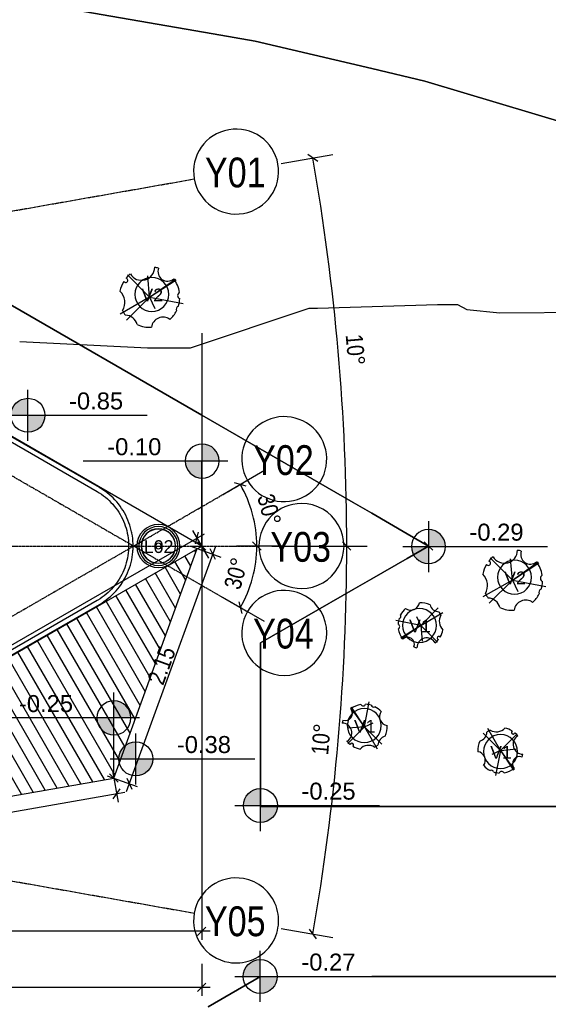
# Model space of a CAD drawing. Extents: x 109676 to 150640, y -94043 to -57043.
# Tile 37 of 39: x 138014 to 142677, y -79588 to -70898. Entities that reach past the tile are written whole.
import ezdxf

# ---------------------------------------------------------------- set-up
doc = ezdxf.new("R2010")
doc.units = 0
doc.linetypes.add('_TRAÇO_-_PONTO', pattern=[16, 12, -2, 0, -2])
doc.layers.get('0').update_dxf_attribs({"linetype": 'CONTINUOUS'})
doc.layers.get('DEFPOINTS').update_dxf_attribs({"linetype": 'CONTINUOUS'})
for name, color, linetype in [('A-ANNO-DIMS', 1, 'CONTINUOUS'), ('A-DETL-MLIN', 3, 'CONTINUOUS'), ('A-FLOR-HRAL', 1, 'CONTINUOUS'), ('A-FLOR-OTLN', 6, 'CONTINUOUS'), ('A-FLOR-PATT', 8, 'CONTINUOUS'), ('C-TOPO', 2, 'CONTINUOUS'), ('C-TOPO-MAJR', 2, 'CONTINUOUS'), ('E-LITE-EQPM', 4, 'CONTINUOUS'), ('E-LITE-IDEN', 1, 'CONTINUOUS'), ('L-PLNT-BEDS', 3, 'CONTINUOUS'), ('L-PLNT-IDEN', 3, 'CONTINUOUS'), ('S-GRID', 1, 'CONTINUOUS')]:
    doc.layers.add(name, color=color, linetype=linetype)
doc.styles.add('ARIAL', font='arial.ttf', dxfattribs={"height": 112.5})
doc.styles.add('ARIAL_1', font='arial.ttf', dxfattribs={"height": 150})
doc.styles.add('ARIAL_NARROW', font='ARIALN.TTF', dxfattribs={"height": 262.5})
doc.styles.add('ARIAL_NARROW_2', font='ARIALN.TTF', dxfattribs={"height": 150})
doc.dimstyles.new('DIAGONAL_-_2_0MM_ARIAL', dxfattribs={"dimscale": 304.8, "dimtxt": 153.514646, "dimasz": 0.246063, "dimexe": 0.246063, "dimexo": 0.0625, "dimgap": 0.036909, "dimtad": 1, "dimlfac": 0.001, "dimrnd": 0.01, "dimzin": 0, "dimtxsty": 'ARIAL_NARROW_2', "dimblk1": 'OBLIQUE', "dimblk2": 'OBLIQUE', "dimsah": 1, "dimcen": 0.09, "dimdle": 0.246063, "dimazin": 3, "dimtfac": 1, "dimtdec": 4, "dimtix": 1, "dimtmove": 0, "dimatfit": 3, "dimtvp": 1, "dimtolj": 1, "dimtzin": 0})
doc.dimstyles.new('DIAGONAL_-_2_0MM_ARIAL_1', dxfattribs={"dimscale": 304.8, "dimtxt": 153.514646, "dimasz": 0.246063, "dimexe": 0.246063, "dimexo": 0.0625, "dimgap": 0.036909, "dimtad": 1, "dimlfac": 0.001, "dimrnd": 0.01, "dimzin": 0, "dimtxsty": 'ARIAL_NARROW_2', "dimblk1": 'OBLIQUE', "dimblk2": 'OBLIQUE', "dimsah": 1, "dimcen": 0.09, "dimdle": 0.246063, "dimazin": 3, "dimtfac": 1, "dimtdec": 4, "dimtix": 1, "dimtmove": 0, "dimatfit": 3, "dimtvp": 1, "dimtolj": 1, "dimtzin": 0})
doc.dimstyles.new('DIAGONAL_-_2_5MM_ARIAL_1', dxfattribs={"dimscale": 304.8, "dimtxt": 153.514646, "dimasz": 0.246063, "dimexe": 0.590551, "dimexo": 0.369094, "dimgap": 0.246063, "dimtad": 1, "dimlfac": 0.001, "dimrnd": 0.01, "dimzin": 0, "dimtxsty": 'ARIAL_NARROW_2', "dimblk1": 'OBLIQUE', "dimblk2": 'OBLIQUE', "dimsah": 1, "dimcen": 0.09, "dimdle": 0.590551, "dimazin": 3, "dimtfac": 1, "dimtdec": 4, "dimtix": 1, "dimtmove": 0, "dimatfit": 3, "dimtvp": 1, "dimtolj": 1, "dimtzin": 0})
doc.dimstyles.new('DIAGONAL_-_2_5MM_ARIAL_2', dxfattribs={"dimscale": 304.8, "dimtxt": 153.514646, "dimasz": 0.246063, "dimexe": 0.590551, "dimexo": 0.369094, "dimgap": 0.246063, "dimtad": 1, "dimlfac": 0.001, "dimrnd": 0.01, "dimzin": 0, "dimtxsty": 'ARIAL_NARROW_2', "dimblk1": 'OBLIQUE', "dimblk2": 'OBLIQUE', "dimsah": 1, "dimcen": 0.09, "dimdle": 0.590551, "dimazin": 3, "dimtfac": 1, "dimtdec": 4, "dimtix": 1, "dimtmove": 0, "dimatfit": 3, "dimtvp": 1, "dimtolj": 1, "dimtzin": 0})
doc.dimstyles.new('DIAGONAL_-_2_5MM_ARIAL_3', dxfattribs={"dimscale": 304.8, "dimtxt": 153.514646, "dimasz": 0.246063, "dimexe": 0.590551, "dimexo": 0.369094, "dimgap": 0.246063, "dimtad": 1, "dimlfac": 0.001, "dimrnd": 0.01, "dimzin": 0, "dimtxsty": 'ARIAL_NARROW_2', "dimblk1": 'OBLIQUE', "dimblk2": 'OBLIQUE', "dimsah": 1, "dimcen": 0.09, "dimdle": 0.590551, "dimazin": 3, "dimtfac": 1, "dimtdec": 4, "dimtix": 1, "dimtmove": 0, "dimatfit": 3, "dimtvp": 1, "dimtolj": 1, "dimtzin": 0})
doc.dimstyles.new('DIAGONAL_-_2_5MM_ARIAL_4', dxfattribs={"dimscale": 304.8, "dimtxt": 153.514646, "dimasz": 0.246063, "dimexe": 0.590551, "dimexo": 0.369094, "dimgap": 0.246063, "dimtad": 1, "dimlfac": 0.001, "dimrnd": 0.01, "dimzin": 0, "dimtxsty": 'ARIAL_NARROW_2', "dimblk1": 'OBLIQUE', "dimblk2": 'OBLIQUE', "dimsah": 1, "dimcen": 0.09, "dimdle": 0.590551, "dimazin": 3, "dimtfac": 1, "dimtdec": 4, "dimtix": 1, "dimtmove": 0, "dimatfit": 3, "dimtvp": 1, "dimtolj": 1, "dimtzin": 0})

# ---------------------------------------------------------------- blocks, each defined once
blk = doc.blocks.new('RPC_VEGETAÇÃO_-_TROPICAL_0')
at = {"layer": 'L-PLNT-BEDS'}
for q in [(-112.1, 190.7), (-153.1, 149.6), (147.4, 143.7), (141.2, 8.7), (-75.5, -38.8), (-42.9, -224.5), (113.6, -178.4), (119.6, -174.3)]:
    blk.add_line((0.1, -3.6), q, dxfattribs=at)
for centre, radius, start, end in [((0.1, -3.6), 200, 116.66959, 126.64874), ((-35.9, 262.8), 102.9, 238.46574, 316.91228), ((0.1, -3.6), 200, 58.80801, 78.70842), ((-203.5, 160.1), 84.2, 284.57613, 357.80784), ((111.2, 155.1), 14.5, 121.29669, 348.70331), ((197.2, 49.2), 86.3, 119.9838, 270.0162), ((0.1, -3.6), 200, 39.64798, 51.19199), ((0.1, -3.6), 200, 155.73523, 183.40242), ((-210, -91.9), 77.1, 323.3668, 82.22601), ((168.5, -121.5), 62.8, 68.9276, 221.0724), ((0.1, -3.6), 200, 342.74241, 350.35202), ((0.1, -3.6), 200, 222.19039, 242.62092), ((0.1, -3.6), 200, 279.00579, 307.25759), ((-81.7, -200.8), 22.1, 17.36476, 117.58763), ((0.1, -3.6), 200, 252.33148, 266.99421), ((11, -212), 23.1, 28.15183, 157.84817)]:
    blk.add_arc(centre, radius, start, end, dxfattribs=at)
blk = doc.blocks.new('RPC_VEGETAÇÃO_-_TROPICAL_1')
at = {"layer": 'L-PLNT-BEDS'}
for q in [(-204.2, 199.5), (-149.5, 254.2), (196.5, 191.6), (188.3, 11.7), (-100.6, -51.8), (-57.2, -299.3), (151.5, -237.9), (159.4, -232.3)]:
    blk.add_line((0.1, -4.8), q, dxfattribs=at)
for centre, radius, start, end in [((-271.3, 213.4), 112.3, 284.57613, 357.80784), ((0.1, -4.8), 266.7, 116.66959, 126.64874), ((-47.9, 350.4), 137.2, 238.46574, 316.91228), ((0.1, -4.8), 266.7, 58.80801, 78.70842), ((148.2, 206.8), 19.3, 121.29669, 348.70331), ((0.1, -4.8), 266.7, 39.64798, 51.19199), ((0.1, -4.8), 266.7, 155.73523, 183.40242), ((262.9, 65.6), 115.1, 119.9838, 270.0162), ((-280, -122.5), 102.8, 323.3668, 82.22601), ((224.6, -162), 83.7, 68.9276, 221.0724), ((0.1, -4.8), 266.7, 342.74241, 350.35202), ((0.1, -4.8), 266.7, 222.19039, 242.62092), ((-108.9, -267.7), 29.4, 17.36476, 117.58763), ((0.1, -4.8), 266.7, 252.33148, 266.99421), ((14.7, -282.7), 30.8, 28.15183, 157.84817), ((0.1, -4.8), 266.7, 279.00579, 307.25759)]:
    blk.add_arc(centre, radius, start, end, dxfattribs=at)
blk = doc.blocks.new('RAILING_-_RAILING-4110861-')
at = {"layer": 'A-FLOR-HRAL'}
for p, q in [((134805.8, -73050.8), (134807.7, -73047.4)), ((138237.9, -75027.7), (134807.7, -73047.4)), ((134888.1, -73140), (134947.4, -73174.2)), ((134947.4, -73174.2), (138217.9, -75062.4)), ((138217.9, -76023.7), (135653.8, -77504.1)), ((135673.8, -77538.7), (138237.9, -76058.3)), ((135673.8, -77538.7), (135653.8, -77504.1))]:
    blk.add_line(p, q, dxfattribs=at)
at = {"layer": 'A-FLOR-HRAL', "flags": 128}
for points in [[(138217.9, -75062.4), (138236.9, -75073.9), (138255.4, -75086.1), (138273.4, -75099.1), (138290.9, -75112.7), (138307.8, -75127.1), (138324.2, -75142.1), (138339.9, -75157.8), (138355, -75174.1), (138369.4, -75190.9), (138383.1, -75208.4), (138396.2, -75226.4), (138408.5, -75244.8), (138420, -75263.8), (138430.8, -75283.2), (138440.8, -75303), (138450, -75323.2), (138458.4, -75343.8), (138465.9, -75364.7), (138472.6, -75385.8), (138478.5, -75407.2), (138483.5, -75428.9), (138487.6, -75450.7), (138490.9, -75472.6), (138493.3, -75494.7), (138494.8, -75516.8), (138495.4, -75539), (138495.1, -75561.2), (138493.9, -75583.4), (138491.8, -75605.5), (138488.9, -75627.5), (138485.1, -75649.4), (138480.4, -75671.1), (138474.8, -75692.6), (138468.4, -75713.8), (138461.2, -75734.8), (138453.1, -75755.5), (138444.2, -75775.8), (138434.5, -75795.8), (138424, -75815.3), (138412.7, -75834.4), (138400.7, -75853.1), (138387.9, -75871.3), (138374.4, -75888.9), (138360.2, -75906), (138345.4, -75922.5), (138329.9, -75938.4), (138313.8, -75953.6), (138297.1, -75968.2), (138279.8, -75982.2), (138261.9, -75995.4), (138243.6, -76007.9), (138224.8, -76019.6), (138217.9, -76023.7)], [(138237.9, -76058.3), (138258.2, -76046), (138278.1, -76032.9), (138297.4, -76019), (138316.2, -76004.3), (138334.3, -75988.9), (138351.8, -75972.8), (138368.7, -75956), (138384.9, -75938.6), (138400.3, -75920.5), (138415, -75901.8), (138429, -75882.5), (138442.2, -75862.7), (138454.6, -75842.4), (138466.1, -75821.6), (138476.9, -75800.3), (138486.7, -75778.7), (138495.7, -75756.6), (138503.8, -75734.3), (138511, -75711.6), (138517.3, -75688.6), (138522.6, -75665.4), (138527.1, -75642), (138530.6, -75618.5), (138533.1, -75594.8), (138534.7, -75571.1), (138535.4, -75547.3), (138535, -75523.5), (138533.8, -75499.7), (138531.6, -75476.1), (138528.4, -75452.5), (138524.3, -75429), (138519.3, -75405.8), (138513.4, -75382.7), (138506.5, -75359.9), (138498.7, -75337.4), (138490.1, -75315.3), (138480.5, -75293.5), (138470.1, -75272.1), (138458.8, -75251.1), (138446.7, -75230.6), (138433.8, -75210.6), (138420.2, -75191.1), (138405.7, -75172.2), (138390.5, -75153.9), (138374.6, -75136.2), (138358, -75119.2), (138340.7, -75102.8), (138322.8, -75087.2), (138304.2, -75072.2), (138285.1, -75058.1), (138265.4, -75044.7), (138245.3, -75032.1), (138237.9, -75027.7)], [(138305.8, -75073.5), (138304.2, -75072.2), (138285.1, -75058.1), (138265.4, -75044.7), (138245.3, -75032.1), (138237.9, -75027.7)], [(138366.9, -75128.4), (138358, -75119.2), (138340.7, -75102.8), (138322.8, -75087.2), (138307.4, -75074.8)], [(138464.5, -75261.7), (138458.8, -75251.1), (138446.7, -75230.6), (138433.8, -75210.6), (138420.2, -75191.1), (138405.7, -75172.2), (138390.5, -75153.9), (138374.6, -75136.2), (138369.9, -75131.4)], [(138521.8, -75417.1), (138519.3, -75405.8), (138513.4, -75382.7), (138506.5, -75359.9), (138498.7, -75337.4), (138490.1, -75315.3), (138480.5, -75293.5), (138470.1, -75272.1), (138466.7, -75265.8)], [(138534, -75582), (138534.7, -75571.1), (138535.4, -75547.3), (138535, -75523.5), (138533.8, -75499.7), (138531.6, -75476.1), (138528.4, -75452.5), (138524.3, -75429), (138522.8, -75421.7)], [(138500.3, -75744), (138503.8, -75734.3), (138511, -75711.6), (138517.3, -75688.6), (138522.6, -75665.4), (138527.1, -75642), (138530.6, -75618.5), (138533.1, -75594.8), (138533.6, -75586.9)], [(138466.1, -75821.6), (138476.9, -75800.3), (138486.7, -75778.7), (138495.7, -75756.6), (138498.5, -75748.8)], [(138423.2, -75890.6), (138429, -75882.5), (138442.2, -75862.7), (138454.6, -75842.4), (138465.7, -75822.4)], [(138308.9, -76010), (138316.2, -76004.3), (138334.3, -75988.9), (138351.8, -75972.8), (138368.7, -75956), (138384.9, -75938.6), (138400.3, -75920.5), (138415, -75901.8), (138420.2, -75894.7)], [(138237.9, -76058.3), (138258.2, -76046), (138278.1, -76032.9), (138297.4, -76019), (138303.8, -76014)]]:
    blk.add_lwpolyline(points, dxfattribs=at)
blk = doc.blocks.new('M_ABAJUR_DE_PÉ_-_TOCHA_-_1')
at = {"layer": 'E-LITE-EQPM'}
for radius, start, end in [(189.7, 90, 270), (189.7, 270, 90), (171.9, 90, 270), (152.4, 360, 180), (171.9, 270, 90), (152.4, 180, 360), (25.4, 360, 180), (25.4, 180, 360)]:
    blk.add_arc((0, 0), radius, start, end, dxfattribs=at)
blk = doc.blocks.new('GRID_-_HEAD_GRID-11506-IMP')
at = {"layer": 'S-GRID'}
for start, end in [(360, 180), (180, 360)]:
    blk.add_arc((0, 0), 5, start, end, dxfattribs=at)
blk = doc.blocks.new('TAG_-_VEGETAÇÃO_-_MARCA_DE')
at = {"layer": 'L-PLNT-IDEN'}
for start, end in [(360, 180), (180, 360)]:
    blk.add_arc((0, 0), 2, start, end, dxfattribs=at)
blk = doc.blocks.new('TAG_-LUMINÁRIA_-_MARCA_DE_')
at = {"layer": 'E-LITE-IDEN'}
for start, end in [(360, 180), (180, 360)]:
    blk.add_arc((0, 0), 2, start, end, dxfattribs=at)
blk = doc.blocks.new('SPOT_ELEVATIONS_-_SPOT_ELE')
at = {"layer": 'A-ANNO-DIMS'}
h = blk.add_hatch(color=256, dxfattribs=at)
edge = h.paths.add_edge_path(flags=0)
edge.add_line((0, 0), (-2, 0))
edge.add_arc((0, 0), 2, 90, 180, ccw=False)
edge.add_line((0, 2), (0, 0))
h = blk.add_hatch(color=256, dxfattribs=at)
edge = h.paths.add_edge_path(flags=0)
edge.add_line((0, 0), (2, 0))
edge.add_arc((0, 0), 2, 270, 360, ccw=False)
edge.add_line((0, -2), (0, 0))
for p, q in [((0, -3), (0, 3)), ((-3, 0), (14, 0))]:
    blk.add_line(p, q, dxfattribs=at)
blk.add_circle((0, 0), 2, dxfattribs=at)
blk = doc.blocks.new('_OBLIQUE')
at = {"color": 0, "linetype": 'BYBLOCK'}
blk.add_line((-0.5, -0.5), (0.5, 0.5), dxfattribs=at)
blk = doc.blocks.new('*D103')
at = {"layer": 'A-ANNO-DIMS', "color": 0}
for p, q in [((140353.7, -75543), (139926.2, -75543)), ((140175, -76209.9), (139804.8, -75996.2))]:
    blk.add_line(p, q, dxfattribs=at)
blk.add_arc((139019.9, -75543), 1086.3, 330, 0, dxfattribs=at)
at = {"layer": 'DEFPOINTS', "color": 0}
for p in [(139019.9, -75543), (140466.2, -75543), (140040.7, -75914.6), (140272.5, -76266.2)]:
    blk.add_point(p, dxfattribs=at)
at = {"layer": 'A-ANNO-DIMS', "color": 0, "xscale": 75, "yscale": 75, "zscale": 75}
for p, rotation in [((140106.2, -75543), 90.00000000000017), ((139960.7, -76086.2), 239.9999999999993)]:
    blk.add_blockref('_OBLIQUE', p, dxfattribs=dict(at, rotation=rotation))
at = {"layer": 'A-ANNO-DIMS', "color": 0, "insert": (139922.8, -75784.9), "char_height": 150, "width": 327.498, "attachment_point": 5, "rotation": 75, "style": 'ARIAL_NARROW_2'}
blk.add_mtext('\\A1;30°', dxfattribs=at)
blk = doc.blocks.new('*D104')
at = {"layer": 'A-ANNO-DIMS', "color": 0}
for p, q in [((140175, -74876.1), (139804.8, -75089.9)), ((140353.7, -75543), (139926.2, -75543))]:
    blk.add_line(p, q, dxfattribs=at)
blk.add_arc((139019.9, -75543), 1086.3, 360, 30, dxfattribs=at)
at = {"layer": 'DEFPOINTS', "color": 0}
for p in [(140272.5, -74819.9), (140089.7, -75354.4), (139019.9, -75543), (140466.2, -75543)]:
    blk.add_point(p, dxfattribs=at)
at = {"layer": 'A-ANNO-DIMS', "color": 0, "xscale": 75, "yscale": 75, "zscale": 75}
for p, rotation in [((139960.7, -74999.9), 119.9999999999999), ((140106.2, -75543), 269.9999999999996)]:
    blk.add_blockref('_OBLIQUE', p, dxfattribs=dict(at, rotation=rotation))
at = {"layer": 'A-ANNO-DIMS', "color": 0, "insert": (140215.6, -75222.6), "char_height": 150, "width": 327.498, "attachment_point": 5, "rotation": 285, "style": 'ARIAL_NARROW_2'}
blk.add_mtext('\\A1;30°', dxfattribs=at)
blk = doc.blocks.new('*D105')
at = {"layer": 'A-ANNO-DIMS', "color": 0}
for p, q in [((140237.8, -75543), (141079.3, -75543)), ((140320.9, -78917.8), (140777, -78998.2))]:
    blk.add_line(p, q, dxfattribs=at)
blk.add_arc((121181.5, -75543), 19717.7, 350, 360, dxfattribs=at)
at = {"layer": 'DEFPOINTS', "color": 0}
for p in [(121181.5, -75543), (140125.3, -75543), (140765.9, -77832.1), (140210.1, -78898.3)]:
    blk.add_point(p, dxfattribs=at)
at = {"layer": 'A-ANNO-DIMS', "color": 0, "xscale": 75, "yscale": 75, "zscale": 75}
for p, rotation in [((140899.3, -75543), 89.99999999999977), ((140599.7, -78967), 259.9999999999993)]:
    blk.add_blockref('_OBLIQUE', p, dxfattribs=dict(at, rotation=rotation))
at = {"layer": 'A-ANNO-DIMS', "color": 0, "insert": (140673.2, -77248.3), "char_height": 150, "width": 327.498, "attachment_point": 5, "rotation": 85, "style": 'ARIAL_NARROW_2'}
blk.add_mtext('\\A1;10°', dxfattribs=at)
blk = doc.blocks.new('*D106')
at = {"layer": 'A-ANNO-DIMS', "color": 0}
for p, q in [((140320.9, -72168.2), (140777, -72087.8)), ((140237.8, -75543), (141079.3, -75543))]:
    blk.add_line(p, q, dxfattribs=at)
blk.add_arc((121181.5, -75543), 19717.7, 360, 10, dxfattribs=at)
at = {"layer": 'DEFPOINTS', "color": 0}
for p in [(140210.1, -72187.8), (140865.9, -74396.5), (121181.5, -75543), (140125.3, -75543)]:
    blk.add_point(p, dxfattribs=at)
at = {"layer": 'A-ANNO-DIMS', "color": 0, "xscale": 75, "yscale": 75, "zscale": 75}
for p, rotation in [((140599.7, -72119.1), 100.0000000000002), ((140899.3, -75543), 269.9999999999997)]:
    blk.add_blockref('_OBLIQUE', p, dxfattribs=dict(at, rotation=rotation))
at = {"layer": 'A-ANNO-DIMS', "color": 0, "insert": (140975.2, -73811.3), "char_height": 150, "width": 327.498, "attachment_point": 5, "rotation": 275, "style": 'ARIAL_NARROW_2'}
blk.add_mtext('\\A1;10°', dxfattribs=at)
blk = doc.blocks.new('*D111')
at = {"layer": 'A-ANNO-DIMS', "color": 0}
for p, q in [((121181.5, -79231.1), (121181.5, -79512.1)), ((139619.9, -79231.1), (139619.9, -79512.1)), ((121106.5, -79437.1), (139694.9, -79437.1))]:
    blk.add_line(p, q, dxfattribs=at)
at = {"layer": 'DEFPOINTS', "color": 0}
for p in [(121181.5, -79212.1), (139619.9, -79212.1), (139619.9, -79437.1)]:
    blk.add_point(p, dxfattribs=at)
at = {"layer": 'A-ANNO-DIMS', "color": 0, "xscale": 75, "yscale": 75, "zscale": 75, "rotation": 180}
blk.add_blockref('_OBLIQUE', (121181.5, -79437.1), dxfattribs=at)
at = {"layer": 'A-ANNO-DIMS', "color": 0, "xscale": 75, "yscale": 75, "zscale": 75}
blk.add_blockref('_OBLIQUE', (139619.9, -79437.1), dxfattribs=at)
at = {"layer": 'A-ANNO-DIMS', "color": 0, "insert": (130400.7, -79349.2), "char_height": 150, "width": 513.936, "attachment_point": 5, "style": 'ARIAL_NARROW_2'}
blk.add_mtext('\\A1;18.44', dxfattribs=at)
blk = doc.blocks.new('*D112')
at = {"layer": 'A-ANNO-DIMS', "color": 0}
for p, q in [((139681.7, -75650), (139541.2, -75406.7)), ((134749.4, -78259.8), (139643.7, -75434.1)), ((134917.3, -78400.7), (134776.9, -78157.4))]:
    blk.add_line(p, q, dxfattribs=at)
at = {"layer": 'DEFPOINTS', "color": 0}
for p in [(139578.7, -75471.6), (139691.2, -75666.5), (134926.9, -78417.2)]:
    blk.add_point(p, dxfattribs=at)
at = {"layer": 'A-ANNO-DIMS', "color": 0, "xscale": 75, "yscale": 75, "zscale": 75}
for p, rotation in [((139578.7, -75471.6), 30.00000000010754), ((134814.4, -78222.3), 210.0000000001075)]:
    blk.add_blockref('_OBLIQUE', p, dxfattribs=dict(at, rotation=rotation))
at = {"layer": 'A-ANNO-DIMS', "color": 0, "insert": (137152.6, -76770.9), "char_height": 150, "width": 399.728, "attachment_point": 5, "rotation": 30, "style": 'ARIAL_NARROW_2'}
blk.add_mtext('\\A1;5.50', dxfattribs=at)
blk = doc.blocks.new('*D113')
at = {"layer": 'A-ANNO-DIMS', "color": 0}
for p, q in [((138955.1, -77710.7), (139743.4, -75544.8)), ((139524.2, -75544.9), (139788.2, -75641)), ((138787.2, -77569.8), (139051.2, -77665.9))]:
    blk.add_line(p, q, dxfattribs=at)
at = {"layer": 'DEFPOINTS', "color": 0}
for p in [(139506.3, -75538.4), (139717.8, -75615.3), (138769.3, -77563.3)]:
    blk.add_point(p, dxfattribs=at)
at = {"layer": 'A-ANNO-DIMS', "color": 0, "xscale": 75, "yscale": 75, "zscale": 75}
for p, rotation in [((139717.8, -75615.3), 70.00000000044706), ((138980.7, -77640.3), 250.000000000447)]:
    blk.add_blockref('_OBLIQUE', p, dxfattribs=dict(at, rotation=rotation))
at = {"layer": 'A-ANNO-DIMS', "color": 0, "insert": (139266.7, -76597.7), "char_height": 150, "width": 399.728, "attachment_point": 5, "rotation": 70, "style": 'ARIAL_NARROW_2'}
blk.add_mtext('\\A1;2.15', dxfattribs=at)
blk = doc.blocks.new('*D114')
at = {"layer": 'A-ANNO-DIMS', "color": 0}
for p, q in [((138832.9, -77527.8), (138881.7, -77804.4)), ((138942.5, -77717.5), (137276, -78011.4)), ((134806.4, -78446.9), (136933.4, -78071.8)), ((134844.5, -78231), (134893.3, -78507.7))]:
    blk.add_line(p, q, dxfattribs=at)
at = {"layer": 'DEFPOINTS', "color": 0}
for p in [(138829.6, -77509), (138868.7, -77730.6), (134841.2, -78212.2)]:
    blk.add_point(p, dxfattribs=at)
at = {"layer": 'A-ANNO-DIMS', "color": 0, "xscale": 75, "yscale": 75, "zscale": 75}
for p, rotation in [((138868.7, -77730.6), 9.999999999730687), ((134880.3, -78433.8), 189.9999999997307)]:
    blk.add_blockref('_OBLIQUE', p, dxfattribs=dict(at, rotation=rotation))
at = {"layer": 'A-ANNO-DIMS', "color": 0, "insert": (136871.8, -77871.9), "char_height": 150, "width": 399.728, "attachment_point": 1, "rotation": 10, "style": 'ARIAL_NARROW_2'}
blk.add_mtext('\\A1;4.05', dxfattribs=at)
blk = doc.blocks.new('*D116')
at = {"layer": 'A-ANNO-DIMS', "color": 0}
for p, q in [((139619.9, -73664.2), (139619.9, -79018.3)), ((134855.6, -78557.7), (134855.6, -79018.3)), ((139694.9, -78943.3), (134780.6, -78943.3))]:
    blk.add_line(p, q, dxfattribs=at)
at = {"layer": 'DEFPOINTS', "color": 0}
for p in [(139619.9, -73645.1), (134855.6, -78538.6), (134855.6, -78943.3)]:
    blk.add_point(p, dxfattribs=at)
at = {"layer": 'A-ANNO-DIMS', "color": 0, "xscale": 75, "yscale": 75, "zscale": 75, "rotation": 180}
blk.add_blockref('_OBLIQUE', (134855.6, -78943.3), dxfattribs=at)
at = {"layer": 'A-ANNO-DIMS', "color": 0, "xscale": 75, "yscale": 75, "zscale": 75}
blk.add_blockref('_OBLIQUE', (139619.9, -78943.3), dxfattribs=at)
at = {"layer": 'A-ANNO-DIMS', "color": 0, "insert": (137237.8, -78855.5), "char_height": 150, "width": 399.728, "attachment_point": 5, "style": 'ARIAL_NARROW_2'}
blk.add_mtext('\\A1;4.76', dxfattribs=at)

msp = doc.modelspace()

# ---------------------------------------------------------------- hatches: boundary and pattern name
at = {"layer": 'A-FLOR-PATT'}
h = msp.add_hatch(dxfattribs=at)
h.set_pattern_fill('FP_19', color=256, style=0, pattern_type=2)
h.set_pattern_definition([(120, (137218.28, -76929.62), (-86.6025, -50), [])])
h.paths.add_polyline_path([(134855.584, -78293.726), (138843.953, -77590.469), (139580.342, -75565.886), (134866.827, -78287.236)], flags=0)

# ---------------------------------------------------------------- linework, layer by layer
at = {"layer": 'A-ANNO-DIMS'}
for p, q in [((139619.938, -74793.076, -671.613), (139624.523, -74793.076, -671.613)), ((139619.938, -75543.026, -671.613), (139619.938, -74793.076, -671.613)), ((139619.938, -75543.026, -671.613), (139582.438, -75505.526, -671.613)), ((141619.938, -75543.026, -671.613), (141582.438, -75505.526, -671.613)), ((139619.938, -75543.026, -671.613), (139657.438, -75580.526, -671.613)), ((141619.938, -75547.599, -671.613), (141619.634, -75547.599, -671.613)), ((141619.938, -75543.026, -671.613), (141657.438, -75580.526, -671.613)), ((141619.938, -75543.026, -671.613), (141619.938, -75547.599, -671.613)), ((138843.953, -77060.4, -671.613), (138845.436, -77060.4, -671.613)), ((138843.953, -77590.469, -671.613), (138843.953, -77060.4, -671.613)), ((138843.953, -77590.469, -671.613), (138806.453, -77552.969, -671.613)), ((138843.953, -77590.469, -671.613), (138881.453, -77627.969, -671.613)), ((140138.453, -77833.157, -671.613), (140137.714, -77833.157, -671.613)), ((140138.453, -79341.737, -671.613), (140136.714, -79341.737, -671.613))]:
    msp.add_line(p, q, dxfattribs=at)
at = {"layer": 'A-DETL-MLIN'}
for p, q in [((139619.938, -75543.026, -671.613), (134855.584, -72792.325, -671.613)), ((134855.584, -78293.726, -671.613), (139619.938, -75543.026, -671.613)), ((138843.953, -77590.469, -671.613), (139580.973, -75565.522, -671.613)), ((134855.584, -78293.726, -671.613), (138843.953, -77590.469, -671.613))]:
    msp.add_line(p, q, dxfattribs=at)
at = {"layer": 'A-FLOR-OTLN'}
for p, q in [((139619.938, -75543.026, -671.613), (134855.584, -72792.325, -671.613)), ((134855.584, -78293.726, -671.613), (139619.938, -75543.026, -671.613)), ((138843.953, -77590.469, -671.613), (139580.973, -75565.522, -671.613)), ((134855.584, -78293.726, -671.613), (138843.953, -77590.469, -671.613))]:
    msp.add_line(p, q, dxfattribs=at)
at = {"layer": 'C-TOPO'}
for p, q in [((139721.889, -71023.502, -671.613), (138579.791, -70824.347, -671.613)), ((138579.791, -70824.347, -671.613), (139721.889, -71023.502, -671.613)), ((140092.48, -71088.121, -671.613), (139721.889, -71023.502, -671.613)), ((139721.889, -71023.502, -671.613), (140092.48, -71088.121, -671.613)), ((141119.934, -71330.265, -671.613), (140092.48, -71088.121, -671.613)), ((140092.48, -71088.121, -671.613), (141119.934, -71330.265, -671.613)), ((141587.04, -71440.346, -671.613), (141119.934, -71330.265, -671.613)), ((141119.934, -71330.265, -671.613), (141587.04, -71440.346, -671.613)), ((143058.318, -71879.808, -671.613), (141587.04, -71440.346, -671.613)), ((141587.04, -71440.346, -671.613), (143058.318, -71879.808, -671.613)), ((139619.941, -74388.325, -671.613), (136582.694, -72634.771, -671.613)), ((136582.694, -72634.771, -671.613), (139619.941, -74388.325, -671.613)), ((140955.544, -75159.436, -671.613), (139619.941, -74388.325, -671.613)), ((139619.941, -74388.325, -671.613), (140955.544, -75159.436, -671.613)), ((141119.934, -75254.351, -671.613), (140955.544, -75159.436, -671.613)), ((140955.544, -75159.436, -671.613), (141119.934, -75254.351, -671.613)), ((141431.226, -75434.075, -671.613), (141119.934, -75254.351, -671.613)), ((141119.934, -75254.351, -671.613), (141431.226, -75434.075, -671.613)), ((141619.94, -75543.026, -671.613), (141431.226, -75434.075, -671.613)), ((141431.226, -75434.075, -671.613), (141619.94, -75543.026, -671.613)), ((141431.226, -75651.978, -671.613), (141619.94, -75543.026, -671.613)), ((141619.94, -75543.026, -671.613), (141431.226, -75651.978, -671.613)), ((141119.934, -75831.702, -671.613), (141431.226, -75651.978, -671.613)), ((141431.226, -75651.978, -671.613), (141119.934, -75831.702, -671.613)), ((140955.544, -75926.612, -671.613), (141119.934, -75831.702, -671.613)), ((141119.934, -75831.702, -671.613), (140955.544, -75926.612, -671.613)), ((140138.449, -76398.36, -671.613), (140955.544, -75926.612, -671.613)), ((140955.544, -75926.612, -671.613), (140138.449, -76398.36, -671.613)), ((140138.449, -77833.156, -671.613), (140138.449, -76398.36, -671.613)), ((140138.449, -76398.36, -671.613), (140138.449, -77833.156, -671.613)), ((140138.449, -77841.737, -671.613), (140138.449, -77833.156, -671.613)), ((140138.449, -77833.156, -671.613), (140138.449, -77841.737, -671.613)), ((141119.934, -77841.737, -671.613), (140138.449, -77841.737, -671.613)), ((140138.449, -77841.737, -671.613), (141119.934, -77841.737, -671.613)), ((147687.682, -77841.737, -671.613), (141119.934, -77841.737, -671.613)), ((141119.934, -77841.737, -671.613), (147687.682, -77841.737, -671.613)), ((139676.477, -79608.452, -671.613), (140138.449, -79341.734, -671.613)), ((140138.449, -79341.734, -671.613), (139676.477, -79608.452, -671.613)), ((140138.449, -79341.734, -671.613), (141119.934, -79341.734, -671.613)), ((140138.449, -79341.734, -671.613), (141119.934, -79341.734, -671.613)), ((141119.934, -79341.734, -671.613), (150640.368, -79341.734, -671.613)), ((150640.368, -79341.734, -671.613), (141119.934, -79341.734, -671.613))]:
    msp.add_line(p, q, dxfattribs=at)
at = {"layer": 'C-TOPO-MAJR'}
msp.add_polyline3d([(138014.278, -73738.176, -1000), (139140.369, -73793.026, -1000), (139521.109, -73793.026, -1000), (140566.517, -73443.026, -1000), (140640.369, -73443.026, -1000), (141698.559, -73412.136, -1000), (141877.876, -73410.816, -1000), (141959.862, -73455.967, -1000), (142249.117, -73486.325, -1000), (143035.548, -73478.961, -1000), (144671.848, -73461.607, -1000), (145799.569, -74014.879, -1000), (146282.666, -73443.026, -1000)], dxfattribs=at)
at = {"layer": 'S-GRID', "linetype": '_TRAÇO_-_PONTO'}
for p, q in [((118056.607, -76094.037, -671.613), (139554.071, -72303.454, -671.613)), ((134705.584, -73052.132, -671.613), (140023.164, -76122.239, -671.613)), ((134705.584, -78033.919, -671.613), (140023.164, -74963.813, -671.613)), ((118056.607, -74992.014, -671.613), (139554.071, -78782.597, -671.613)), ((118007.087, -75543.026, -671.613), (140125.295, -75543.026, -671.613))]:
    msp.add_line(p, q, dxfattribs=at)

# ---------------------------------------------------------------- block references
at = {"layer": 'A-ANNO-DIMS', "xscale": 74.99999999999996, "yscale": 74.99999999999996, "zscale": 74.99999999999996}
for p in [(138087.32, -74389.675, -671.613), (139038.391, -77421.892, -671.613), (140137.714, -77833.157, -671.613), (140136.714, -79341.737, -671.613)]:
    msp.add_blockref('SPOT_ELEVATIONS_-_SPOT_ELE', p, dxfattribs=at)
at = {"layer": 'A-ANNO-DIMS', "extrusion": (0, 0, -1), "xscale": 74.99999999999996, "yscale": 74.99999999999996, "zscale": 74.99999999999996}
for p in [(-139624.523, -74793.076, 671.613), (-138845.436, -77060.4, 671.613)]:
    msp.add_blockref('SPOT_ELEVATIONS_-_SPOT_ELE', p, dxfattribs=at)
at = {"layer": 'A-ANNO-DIMS', "extrusion": (0, 0, -1), "xscale": 74.99999999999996, "yscale": 74.99999999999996, "zscale": 74.99999999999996, "rotation": 180}
msp.add_blockref('SPOT_ELEVATIONS_-_SPOT_ELE', (-141619.634, -75547.599, 671.613), dxfattribs=at)
at = {"layer": 'A-FLOR-HRAL'}
msp.add_blockref('RAILING_-_RAILING-4110861-', (479.569, 0, -671.613), dxfattribs=at)
at = {"layer": 'E-LITE-EQPM'}
msp.add_blockref('M_ABAJUR_DE_PÉ_-_TOCHA_-_1', (139237.764, -75543.026, -671.613), dxfattribs=at)
at = {"layer": 'E-LITE-IDEN', "xscale": 74.99999999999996, "yscale": 74.99999999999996, "zscale": 74.99999999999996}
msp.add_blockref('TAG_-LUMINÁRIA_-_MARCA_DE_', (139237.764, -75543.026, -671.613), dxfattribs=at)
at = {"layer": 'L-PLNT-BEDS'}
for name, p, rotation in [('RPC_VEGETAÇÃO_-_TROPICAL_1', (139155.578, -73346.084, -671.613), 89.9999999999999), ('RPC_VEGETAÇÃO_-_TROPICAL_1', (142355.584, -75843.217, -671.613), 89.9999999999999), ('RPC_VEGETAÇÃO_-_TROPICAL_0', (141555.584, -76242.971, -671.613), 269.9999999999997), ('RPC_VEGETAÇÃO_-_TROPICAL_0', (141055.638, -77142.711, -671.613), 180)]:
    msp.add_blockref(name, p, dxfattribs=dict(at, rotation=rotation))
msp.add_blockref('RPC_VEGETAÇÃO_-_TROPICAL_0', (142255.387, -77342.946, -671.613), dxfattribs=at)
at = {"layer": 'L-PLNT-IDEN', "xscale": 74.99999999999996, "yscale": 74.99999999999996, "zscale": 74.99999999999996}
for p in [(139179.359, -73322.106, -671.613), (142379.365, -75819.239, -671.613), (141540.867, -76244.13, -671.613), (141054.479, -77127.994, -671.613), (142256.547, -77357.664, -671.613)]:
    msp.add_blockref('TAG_-_VEGETAÇÃO_-_MARCA_DE', p, dxfattribs=at)
at = {"layer": 'S-GRID', "xscale": 74.99999999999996, "yscale": 74.99999999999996, "zscale": 74.99999999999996}
for p, rotation in [((139923.374, -72238.336, -671.613), 279.9999999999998), ((140347.924, -74776.313, -671.613), 299.9999999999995), ((140500.295, -75543.026, -671.613), 269.9999999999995), ((140347.924, -76309.739, -671.613), 239.9999999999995), ((139923.374, -78847.715, -671.613), 259.999999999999)]:
    msp.add_blockref('GRID_-_HEAD_GRID-11506-IMP', p, dxfattribs=dict(at, rotation=rotation))

# ---------------------------------------------------------------- texts
at = {"layer": 'A-ANNO-DIMS', "char_height": 150, "width": 571.11742, "attachment_point": 1, "style": 'ARIAL_1'}
for s, insert in [('-0.85', (138449.354, -74187.877, -671.613)), ('-0.10', (138786.558, -74591.278, -671.613)), ('-0.29', (141981.668, -75345.801, -671.613)), ('-0.25', (138007.47, -76858.603, -671.613)), ('-0.38', (139400.426, -77220.094, -671.613)), ('-0.25', (140499.749, -77631.359, -671.613)), ('-0.27', (140498.748, -79139.939, -671.613))]:
    msp.add_mtext(s, dxfattribs=dict(at, insert=insert))
at = {"layer": 'E-LITE-IDEN', "insert": (139108.429, -75492.148, -671.613), "char_height": 112.5, "width": 324.68344, "attachment_point": 1, "style": 'ARIAL'}
msp.add_mtext('L02', dxfattribs=at)
at = {"layer": 'L-PLNT-IDEN', "char_height": 112.5, "width": 234.49359, "attachment_point": 1, "style": 'ARIAL'}
for s, insert in [('V2', (139087.149, -73271.229, -671.613)), ('V2', (142287.155, -75768.362, -671.613)), ('V1', (141448.656, -76193.253, -671.613)), ('V1', (140962.268, -77077.117, -671.613)), ('V1', (142164.336, -77306.786, -671.613))]:
    msp.add_mtext(s, dxfattribs=dict(at, insert=insert))
at = {"layer": 'S-GRID', "char_height": 262.5, "width": 655.37953, "attachment_point": 1, "style": 'ARIAL_NARROW'}
for s, insert in [('Y01', (139648.453, -72115.019, -671.613)), ('Y02', (140073.202, -74653.638, -671.613)), ('Y03', (140225.36, -75419.372, -671.613)), ('Y04', (140073.294, -76185.129, -671.613)), ('Y05', (139648.485, -78723.727, -671.613))]:
    msp.add_mtext(s, dxfattribs=dict(at, insert=insert))

# ---------------------------------------------------------------- dimensions: what is measured, and where the dimension line sits
at = {"layer": 'A-ANNO-DIMS'}
for base, center, p1, p2, dimstyle, override, picture, middle in [((140865.909, -74396.542, -671.613), (121181.547, -75543.026, -671.613), (140125.295, -75543.026, -671.613), (140210.123, -72187.774, -671.613), 'DIAGONAL_-_2_5MM_ARIAL_4', {"dimdec": 0, "dimpost": '<>', "dimfxl": 3356.323517}, '*D106', (140975.246, -73811.301, -671.613)), ((140089.712, -75354.395, -671.613), (139019.938, -75543.026, -671.613), (140466.215, -75543.026, -671.613), (140272.451, -74819.887, -671.613), 'DIAGONAL_-_2_5MM_ARIAL_2', {"dimdec": 0, "dimpost": '<>', "dimfxl": 748.64836}, '*D104', (140215.622, -75222.643, -671.613)), ((140765.944, -77832.113, -671.613), (121181.547, -75543.026, -671.613), (140210.123, -78898.277, -671.613), (140125.295, -75543.026, -671.613), 'DIAGONAL_-_2_5MM_ARIAL_3', {"dimdec": 0, "dimpost": '<>', "dimfxl": 3356.323517}, '*D105', (140673.227, -77248.327, -671.613)), ((140040.705, -75914.554, -671.613), (139019.938, -75543.026, -671.613), (140272.451, -76266.164, -671.613), (140466.215, -75543.026, -671.613), 'DIAGONAL_-_2_5MM_ARIAL_1', {"dimdec": 0, "dimpost": '<>', "dimfxl": 748.64836}, '*D103', (139922.781, -75784.942, -671.613))]:
    dim = msp.add_angular_dim_3p(base=base, center=center, p1=p1, p2=p2, dimstyle=dimstyle, override=override, dxfattribs=at)
    dim.commit()
    dim.dimension.update_dxf_attribs({"geometry": picture, "text_midpoint": middle})
for base, p1, p2, override, picture, middle in [((134855.584, -78943.296, -671.613), (139619.938, -73645.109, -671.613), (134855.584, -78538.631, -671.613), {"dimpost": '<>', "dimfxl": 6829.759835}, '*D116', (137237.761, -78855.46, -671.613)), ((139619.938, -79437.056, -671.613), (121181.547, -79212.056, -671.613), (139619.938, -79212.056, -671.613), {"dimpost": '<>', "dimfxl": 18438.390692}, '*D111', (130400.742, -79349.22, -671.613))]:
    dim = msp.add_linear_dim(base=base, p1=p1, p2=p2, dimstyle='DIAGONAL_-_2_0MM_ARIAL', override=override, dxfattribs=at)
    dim.commit()
    dim.dimension.update_dxf_attribs({"geometry": picture, "text_midpoint": middle})
for base, p1, p2, angle, override, picture, middle in [((139578.715, -75471.626, -671.613), (134926.861, -78417.182, -671.613), (139691.215, -75666.481, -671.613), 30, {"dimpost": '<>', "dimfxl": 5501.401798}, '*D112', (137152.62, -76770.908, -671.613)), ((139717.753, -75615.305, -671.613), (138769.301, -77563.299, -671.613), (139506.322, -75538.351, -671.613), 70, {"dimpost": '<>', "dimfxl": 2154.90443}, '*D113', (139266.703, -76597.737, -671.613))]:
    dim = msp.add_linear_dim(base=base, p1=p1, p2=p2, angle=angle, dimstyle='DIAGONAL_-_2_0MM_ARIAL', override=override, dxfattribs=at)
    dim.commit()
    dim.dimension.update_dxf_attribs({"geometry": picture, "text_midpoint": middle})
dim = msp.add_linear_dim(base=(138868.657, -77730.573, -671.613), p1=(134841.217, -78212.248, -671.613), p2=(138829.586, -77508.991, -671.613), angle=10, dimstyle='DIAGONAL_-_2_0MM_ARIAL_1', override={"dimpost": '<>', "dimfxl": 4049.895583}, dxfattribs=at)
dim.commit()
dim.dimension.update_dxf_attribs({"geometry": '*D114', "text_midpoint": (137086.022, -77935.693, -671.613), "dimtype": 160, "text_rotation": 10})

doc.saveas('drawing.dxf')
